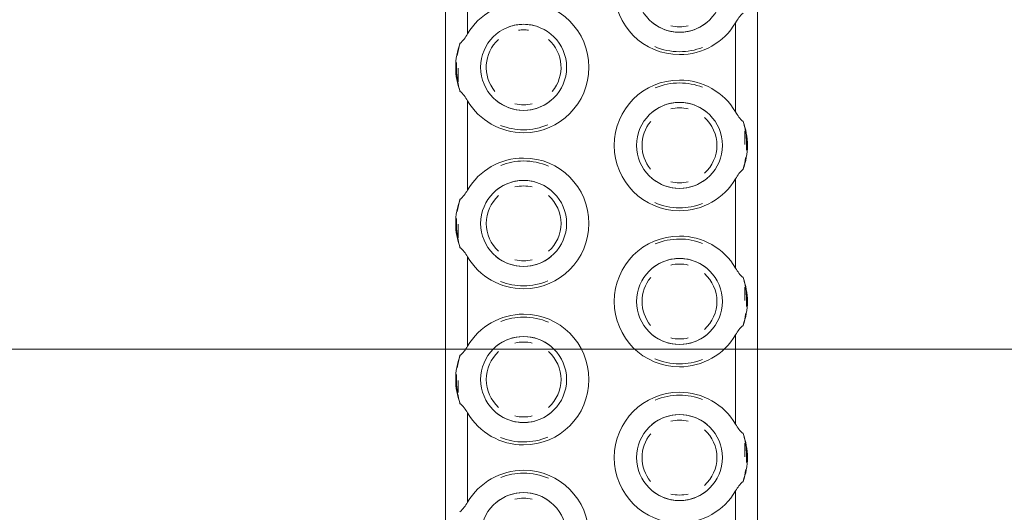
# Model space of a CAD drawing. Header units: millimetres. Extents: x 198345 to 441227, y -23587 to 80066.
# Tile 66 of 79: x 376374 to 376531, y 62554 to 62633. Entities that reach past the tile are written whole.
import ezdxf

# ---------------------------------------------------------------- set-up
doc = ezdxf.new("R2010")
doc.units = ezdxf.units.MM
doc.linetypes.add('Čerchovaná 20mm', pattern=[3000, 2000, -500, 0, -500])
doc.layers.add('CA_IMPORTY18', color=8, linetype='Continuous', lineweight=9)
doc.layers.add('CA_OSY', color=5, linetype='Continuous', lineweight=9)

# ---------------------------------------------------------------- blocks, each defined once
blk = doc.blocks.new('ocelová kce final - 11542_003_OK-HALA_TaO-2_ET_AciS_2025-05-29_upr_dwg-2597525-PŮDORYS _6_160 _ vestavek V9')
at = {"layer": 'CA_IMPORTY18', "color": 57}
for p, q in [((264645, 62775), (264645, 62375)), ((264645, 62775), (264645, 62375)), ((264695, 62375), (264695, 62775)), ((264695, 62375), (264695, 62775)), ((264648.5, 62644.65), (264648.5, 62630.35)), ((264691.5, 62617.85), (264691.5, 62632.15)), ((264647, 62622.69), (264647, 62624.87)), ((264647, 62622.69), (264647, 62624.87)), ((264647, 62622.69), (264647, 62624.87)), ((264647, 62622.69), (264647, 62624.87)), ((264647, 62622.69), (264647, 62624.87)), ((264647, 62622.69), (264647, 62624.87)), ((264647, 62622.69), (264647, 62624.87)), ((264648.5, 62619.65), (264648.5, 62605.35)), ((264693, 62612.63), (264693, 62614.81)), ((264693, 62612.63), (264693, 62614.81)), ((264693, 62612.63), (264693, 62614.81)), ((264693, 62612.63), (264693, 62614.81)), ((264693, 62612.63), (264693, 62614.81)), ((264693, 62612.63), (264693, 62614.81)), ((264693, 62612.63), (264693, 62614.81)), ((264691.5, 62592.85), (264691.5, 62607.15)), ((264647, 62597.69), (264647, 62599.87)), ((264647, 62597.69), (264647, 62599.87)), ((264647, 62597.69), (264647, 62599.87)), ((264647, 62597.69), (264647, 62599.87)), ((264647, 62597.69), (264647, 62599.87)), ((264647, 62597.69), (264647, 62599.87)), ((264647, 62597.69), (264647, 62599.87)), ((264648.5, 62594.65), (264648.5, 62580.35)), ((264693, 62587.63), (264693, 62589.81)), ((264693, 62587.63), (264693, 62589.81)), ((264693, 62587.63), (264693, 62589.81)), ((264693, 62587.63), (264693, 62589.81)), ((264693, 62587.63), (264693, 62589.81)), ((264693, 62587.63), (264693, 62589.81)), ((264693, 62587.63), (264693, 62589.81)), ((264691.5, 62567.85), (264691.5, 62582.15)), ((264647, 62572.91), (264647, 62574.87)), ((264647, 62572.91), (264647, 62574.87)), ((264647, 62572.91), (264647, 62574.87)), ((264647, 62572.91), (264647, 62574.87)), ((264647, 62572.91), (264647, 62574.87)), ((264647, 62572.91), (264647, 62574.87)), ((264647, 62572.91), (264647, 62574.87)), ((264648.5, 62569.65), (264648.5, 62555.35)), ((264693, 62562.63), (264693, 62564.81)), ((264693, 62562.63), (264693, 62564.81)), ((264693, 62562.63), (264693, 62564.81)), ((264693, 62562.63), (264693, 62564.81)), ((264693, 62562.63), (264693, 62564.81)), ((264693, 62562.63), (264693, 62564.81)), ((264693, 62562.63), (264693, 62564.81)), ((264691.5, 62542.85), (264691.5, 62557.15))]:
    blk.add_line(p, q, dxfattribs=at)
for centre, radius, start, end in [((264682.5, 62637.5), 10.47, 90, 270), ((264682.5, 62637.5), 6.89, 90, 270), ((264682.5, 62637.5), 6.89, 270, 90), ((264657.5, 62625), 10.47, 90, 149.2519), ((264657.5, 62625), 10.47, 270, 90), ((264657.5, 62625), 6.89, 90, 270), ((264657.5, 62625), 6.89, 90, 110), ((264657.5, 62625), 6.89, 90, 110), ((264657.5, 62625), 6.89, 90, 110), ((264657.5, 62625), 6.89, 90, 110), ((264657.5, 62625), 6.89, 90, 110), ((264657.5, 62625), 6.89, 90, 110), ((264657.5, 62625), 6, 90, 97.7254), ((264657.5, 62625), 6, 90, 97.7254), ((264657.5, 62625), 6, 90, 97.7254), ((264657.5, 62625), 6, 90, 97.7254), ((264657.5, 62625), 6, 90, 97.7254), ((264657.5, 62625), 6, 90, 97.7254), ((264657.5, 62625), 6, 90, 97.7254), ((264657.5, 62625), 6.89, 270, 90), ((264657.5, 62625), 6.89, 70, 90), ((264657.5, 62625), 6.89, 70, 90), ((264657.5, 62625), 6.89, 70, 90), ((264657.5, 62625), 6.89, 70, 90), ((264657.5, 62625), 6.89, 70, 90), ((264657.5, 62625), 6.89, 70, 90), ((264657.5, 62625), 6, 82.2656, 90), ((264657.5, 62625), 6, 82.2656, 90), ((264657.5, 62625), 6, 82.2656, 90), ((264657.5, 62625), 6, 82.2656, 90), ((264657.5, 62625), 6, 82.2656, 90), ((264657.5, 62625), 6, 82.2656, 90), ((264657.5, 62625), 6, 82.2656, 90), ((264682.5, 62637.5), 6.89, 230, 270), ((264682.5, 62637.5), 6.89, 230, 270), ((264682.5, 62637.5), 6.89, 230, 270), ((264682.5, 62637.5), 6.89, 230, 270), ((264682.5, 62637.5), 6.89, 230, 270), ((264682.5, 62637.5), 6.89, 230, 270), ((264682.5, 62637.5), 6, 256.6284, 270), ((264682.5, 62637.5), 6, 256.6284, 270), ((264682.5, 62637.5), 6, 256.6284, 270), ((264682.5, 62637.5), 6, 256.6284, 270), ((264682.5, 62637.5), 6, 256.6284, 270), ((264682.5, 62637.5), 6, 256.6284, 270), ((264682.5, 62637.5), 6, 256.6284, 270), ((264682.5, 62637.5), 6.89, 270, 310), ((264682.5, 62637.5), 6.89, 270, 310), ((264682.5, 62637.5), 6.89, 270, 310), ((264682.5, 62637.5), 6.89, 270, 310), ((264682.5, 62637.5), 6.89, 270, 310), ((264682.5, 62637.5), 6.89, 270, 310), ((264682.5, 62637.5), 10.47, 270, 329.2519), ((264682.5, 62637.5), 6, 270, 283.3624), ((264682.5, 62637.5), 6, 270, 283.3624), ((264682.5, 62637.5), 6, 270, 283.3624), ((264682.5, 62637.5), 6, 270, 283.3624), ((264682.5, 62637.5), 6, 270, 283.3624), ((264682.5, 62637.5), 6, 270, 283.3624), ((264682.5, 62637.5), 6, 270, 283.3624), ((264657.5, 62625), 6, 131.8839, 219.9997), ((264657.5, 62625), 6, 131.8839, 219.9997), ((264657.5, 62625), 6, 131.8839, 219.9997), ((264657.5, 62625), 6, 131.8839, 219.9997), ((264657.5, 62625), 6, 131.8839, 219.9997), ((264657.5, 62625), 6, 131.8839, 219.9997), ((264657.5, 62625), 6, 131.8839, 219.9997), ((264657.5, 62625), 6, 319.9886, 48.1209), ((264657.5, 62625), 6, 319.9886, 48.1209), ((264657.5, 62625), 6, 319.9886, 48.1209), ((264657.5, 62625), 6, 319.9886, 48.1209), ((264657.5, 62625), 6, 319.9886, 48.1209), ((264657.5, 62625), 6, 319.9886, 48.1209), ((264657.5, 62625), 6, 319.9886, 48.1209), ((264657.5, 62625), 10.89, 159.3915, 200.6085), ((264682.5, 62637.5), 10, 246.5422, 270), ((264682.5, 62637.5), 10, 246.5422, 270), ((264682.5, 62637.5), 10, 246.5422, 270), ((264682.5, 62637.5), 10, 246.5422, 270), ((264682.5, 62637.5), 10, 246.5422, 270), ((264682.5, 62637.5), 10, 246.5422, 270), ((264682.5, 62637.5), 10, 246.5422, 270), ((264682.5, 62637.5), 10, 270, 291.5787), ((264682.5, 62637.5), 10, 270, 291.5787), ((264682.5, 62637.5), 10, 270, 291.5787), ((264682.5, 62637.5), 10, 270, 291.5787), ((264682.5, 62637.5), 10, 270, 291.5787), ((264682.5, 62637.5), 10, 270, 291.5787), ((264682.5, 62637.5), 10, 270, 291.5787), ((264682.5, 62612.5), 10.47, 90, 270), ((264682.5, 62612.5), 10, 90, 112.8565), ((264682.5, 62612.5), 10, 90, 112.8565), ((264682.5, 62612.5), 10, 90, 112.8565), ((264682.5, 62612.5), 10, 90, 112.8565), ((264682.5, 62612.5), 10, 90, 112.8565), ((264682.5, 62612.5), 10, 90, 112.8565), ((264682.5, 62612.5), 10, 90, 112.8565), ((264682.5, 62612.5), 10.47, 30.7481, 90), ((264682.5, 62612.5), 10, 68.4239, 90), ((264682.5, 62612.5), 10, 68.4239, 90), ((264682.5, 62612.5), 10, 68.4239, 90), ((264682.5, 62612.5), 10, 68.4239, 90), ((264682.5, 62612.5), 10, 68.4239, 90), ((264682.5, 62612.5), 10, 68.4239, 90), ((264682.5, 62612.5), 10, 68.4239, 90), ((264657.5, 62625), 10.47, 210.7481, 270), ((264657.5, 62625), 6.89, 230, 270), ((264657.5, 62625), 6.89, 230, 270), ((264657.5, 62625), 6.89, 230, 270), ((264657.5, 62625), 6.89, 230, 270), ((264657.5, 62625), 6.89, 230, 270), ((264657.5, 62625), 6.89, 230, 270), ((264657.5, 62625), 6, 256.6284, 270), ((264657.5, 62625), 6, 256.6284, 270), ((264657.5, 62625), 6, 256.6284, 270), ((264657.5, 62625), 6, 256.6284, 270), ((264657.5, 62625), 6, 256.6284, 270), ((264657.5, 62625), 6, 256.6284, 270), ((264657.5, 62625), 6, 256.6284, 270), ((264657.5, 62625), 6.89, 270, 310), ((264657.5, 62625), 6.89, 270, 310), ((264657.5, 62625), 6.89, 270, 310), ((264657.5, 62625), 6.89, 270, 310), ((264657.5, 62625), 6.89, 270, 310), ((264657.5, 62625), 6.89, 270, 310), ((264657.5, 62625), 6, 270, 283.3624), ((264657.5, 62625), 6, 270, 283.3624), ((264657.5, 62625), 6, 270, 283.3624), ((264657.5, 62625), 6, 270, 283.3624), ((264657.5, 62625), 6, 270, 283.3624), ((264657.5, 62625), 6, 270, 283.3624), ((264657.5, 62625), 6, 270, 283.3624), ((264682.5, 62612.5), 6.89, 90, 270), ((264682.5, 62612.5), 6.89, 90, 130), ((264682.5, 62612.5), 6.89, 90, 130), ((264682.5, 62612.5), 6.89, 90, 130), ((264682.5, 62612.5), 6.89, 90, 130), ((264682.5, 62612.5), 6.89, 90, 130), ((264682.5, 62612.5), 6.89, 90, 130), ((264682.5, 62612.5), 6, 90, 103.3624), ((264682.5, 62612.5), 6, 90, 103.3624), ((264682.5, 62612.5), 6, 90, 103.3624), ((264682.5, 62612.5), 6, 90, 103.3624), ((264682.5, 62612.5), 6, 90, 103.3624), ((264682.5, 62612.5), 6, 90, 103.3624), ((264682.5, 62612.5), 6, 90, 103.3624), ((264682.5, 62612.5), 6.89, 270, 90), ((264682.5, 62612.5), 6.89, 50, 90), ((264682.5, 62612.5), 6.89, 50, 90), ((264682.5, 62612.5), 6.89, 50, 90), ((264682.5, 62612.5), 6.89, 50, 90), ((264682.5, 62612.5), 6.89, 50, 90), ((264682.5, 62612.5), 6.89, 50, 90), ((264682.5, 62612.5), 6, 76.6284, 90), ((264682.5, 62612.5), 6, 76.6284, 90), ((264682.5, 62612.5), 6, 76.6284, 90), ((264682.5, 62612.5), 6, 76.6284, 90), ((264682.5, 62612.5), 6, 76.6284, 90), ((264682.5, 62612.5), 6, 76.6284, 90), ((264682.5, 62612.5), 6, 76.6284, 90), ((264682.5, 62612.5), 6, 311.8839, 48.1209), ((264682.5, 62612.5), 6, 311.8839, 48.1209), ((264682.5, 62612.5), 6, 311.8839, 48.1209), ((264682.5, 62612.5), 6, 311.8839, 48.1209), ((264682.5, 62612.5), 6, 311.8839, 48.1209), ((264682.5, 62612.5), 6, 311.8839, 48.1209), ((264682.5, 62612.5), 6, 311.8839, 48.1209), ((264657.5, 62625), 10, 248.3971, 270), ((264657.5, 62625), 10, 248.3971, 270), ((264657.5, 62625), 10, 248.3971, 270), ((264657.5, 62625), 10, 248.3971, 270), ((264657.5, 62625), 10, 248.3971, 270), ((264657.5, 62625), 10, 248.3971, 270), ((264657.5, 62625), 10, 248.3971, 270), ((264657.5, 62625), 10, 270, 292.8911), ((264657.5, 62625), 10, 270, 292.8911), ((264657.5, 62625), 10, 270, 292.8911), ((264657.5, 62625), 10, 270, 292.8911), ((264657.5, 62625), 10, 270, 292.8911), ((264657.5, 62625), 10, 270, 292.8911), ((264657.5, 62625), 10, 270, 292.8911), ((264682.5, 62612.5), 6, 140.3922, 219.5962), ((264682.5, 62612.5), 6, 140.3922, 219.5962), ((264682.5, 62612.5), 6, 140.3922, 219.5962), ((264682.5, 62612.5), 6, 140.3922, 219.5962), ((264682.5, 62612.5), 6, 140.3922, 219.5962), ((264682.5, 62612.5), 6, 140.3922, 219.5962), ((264682.5, 62612.5), 6, 140.3922, 219.5962), ((264682.5, 62612.5), 10.89, 339.3915, 20.6085), ((264657.5, 62600), 10.47, 90, 149.2519), ((264657.5, 62600), 10.47, 270, 90), ((264657.5, 62600), 10, 90, 111.5519), ((264657.5, 62600), 10, 90, 111.5519), ((264657.5, 62600), 10, 90, 111.5519), ((264657.5, 62600), 10, 90, 111.5519), ((264657.5, 62600), 10, 90, 111.5519), ((264657.5, 62600), 10, 90, 111.5519), ((264657.5, 62600), 10, 90, 111.5519), ((264657.5, 62600), 10, 66.5898, 90), ((264657.5, 62600), 10, 66.5898, 90), ((264657.5, 62600), 10, 66.5898, 90), ((264657.5, 62600), 10, 66.5898, 90), ((264657.5, 62600), 10, 66.5898, 90), ((264657.5, 62600), 10, 66.5898, 90), ((264657.5, 62600), 10, 66.5898, 90), ((264657.5, 62600), 6.89, 90, 270), ((264657.5, 62600), 6.89, 90, 130), ((264657.5, 62600), 6.89, 90, 130), ((264657.5, 62600), 6.89, 90, 130), ((264657.5, 62600), 6.89, 90, 130), ((264657.5, 62600), 6.89, 90, 130), ((264657.5, 62600), 6.89, 90, 130), ((264657.5, 62600), 6, 90, 103.3624), ((264657.5, 62600), 6, 90, 103.3624), ((264657.5, 62600), 6, 90, 103.3624), ((264657.5, 62600), 6, 90, 103.3624), ((264657.5, 62600), 6, 90, 103.3624), ((264657.5, 62600), 6, 90, 103.3624), ((264657.5, 62600), 6, 90, 103.3624), ((264657.5, 62600), 6.89, 270, 90), ((264657.5, 62600), 6.89, 50, 90), ((264657.5, 62600), 6.89, 50, 90), ((264657.5, 62600), 6.89, 50, 90), ((264657.5, 62600), 6.89, 50, 90), ((264657.5, 62600), 6.89, 50, 90), ((264657.5, 62600), 6.89, 50, 90), ((264657.5, 62600), 6, 76.6284, 90), ((264657.5, 62600), 6, 76.6284, 90), ((264657.5, 62600), 6, 76.6284, 90), ((264657.5, 62600), 6, 76.6284, 90), ((264657.5, 62600), 6, 76.6284, 90), ((264657.5, 62600), 6, 76.6284, 90), ((264657.5, 62600), 6, 76.6284, 90), ((264682.5, 62612.5), 6.89, 230, 270), ((264682.5, 62612.5), 6.89, 230, 270), ((264682.5, 62612.5), 6.89, 230, 270), ((264682.5, 62612.5), 6.89, 230, 270), ((264682.5, 62612.5), 6.89, 230, 270), ((264682.5, 62612.5), 6.89, 230, 270), ((264682.5, 62612.5), 6, 256.6284, 270), ((264682.5, 62612.5), 6, 256.6284, 270), ((264682.5, 62612.5), 6, 256.6284, 270), ((264682.5, 62612.5), 6, 256.6284, 270), ((264682.5, 62612.5), 6, 256.6284, 270), ((264682.5, 62612.5), 6, 256.6284, 270), ((264682.5, 62612.5), 6, 256.6284, 270), ((264682.5, 62612.5), 6.89, 270, 310), ((264682.5, 62612.5), 6.89, 270, 310), ((264682.5, 62612.5), 6.89, 270, 310), ((264682.5, 62612.5), 6.89, 270, 310), ((264682.5, 62612.5), 6.89, 270, 310), ((264682.5, 62612.5), 6.89, 270, 310), ((264682.5, 62612.5), 10.47, 270, 329.2519), ((264682.5, 62612.5), 6, 270, 283.3624), ((264682.5, 62612.5), 6, 270, 283.3624), ((264682.5, 62612.5), 6, 270, 283.3624), ((264682.5, 62612.5), 6, 270, 283.3624), ((264682.5, 62612.5), 6, 270, 283.3624), ((264682.5, 62612.5), 6, 270, 283.3624), ((264682.5, 62612.5), 6, 270, 283.3624), ((264657.5, 62600), 6, 131.8839, 228.1209), ((264657.5, 62600), 6, 131.8839, 228.1209), ((264657.5, 62600), 6, 131.8839, 228.1209), ((264657.5, 62600), 6, 131.8839, 228.1209), ((264657.5, 62600), 6, 131.8839, 228.1209), ((264657.5, 62600), 6, 131.8839, 228.1209), ((264657.5, 62600), 6, 131.8839, 228.1209), ((264657.5, 62600), 6, 311.8839, 48.1209), ((264657.5, 62600), 6, 311.8839, 48.1209), ((264657.5, 62600), 6, 311.8839, 48.1209), ((264657.5, 62600), 6, 311.8839, 48.1209), ((264657.5, 62600), 6, 311.8839, 48.1209), ((264657.5, 62600), 6, 311.8839, 48.1209), ((264657.5, 62600), 6, 311.8839, 48.1209), ((264657.5, 62600), 10.89, 159.3915, 200.6085), ((264682.5, 62612.5), 10, 246.5422, 270), ((264682.5, 62612.5), 10, 246.5422, 270), ((264682.5, 62612.5), 10, 246.5422, 270), ((264682.5, 62612.5), 10, 246.5422, 270), ((264682.5, 62612.5), 10, 246.5422, 270), ((264682.5, 62612.5), 10, 246.5422, 270), ((264682.5, 62612.5), 10, 246.5422, 270), ((264682.5, 62612.5), 10, 270, 291.5787), ((264682.5, 62612.5), 10, 270, 291.5787), ((264682.5, 62612.5), 10, 270, 291.5787), ((264682.5, 62612.5), 10, 270, 291.5787), ((264682.5, 62612.5), 10, 270, 291.5787), ((264682.5, 62612.5), 10, 270, 291.5787), ((264682.5, 62612.5), 10, 270, 291.5787), ((264682.5, 62587.5), 10.47, 90, 270), ((264682.5, 62587.5), 10.47, 30.7481, 90), ((264682.5, 62587.5), 10, 90, 112.8565), ((264682.5, 62587.5), 10, 90, 112.8565), ((264682.5, 62587.5), 10, 90, 112.8565), ((264682.5, 62587.5), 10, 90, 112.8565), ((264682.5, 62587.5), 10, 90, 112.8565), ((264682.5, 62587.5), 10, 90, 112.8565), ((264682.5, 62587.5), 10, 90, 112.8565), ((264682.5, 62587.5), 10, 68.4239, 90), ((264682.5, 62587.5), 10, 68.4239, 90), ((264682.5, 62587.5), 10, 68.4239, 90), ((264682.5, 62587.5), 10, 68.4239, 90), ((264682.5, 62587.5), 10, 68.4239, 90), ((264682.5, 62587.5), 10, 68.4239, 90), ((264682.5, 62587.5), 10, 68.4239, 90), ((264657.5, 62600), 10.47, 210.7481, 270), ((264657.5, 62600), 6.89, 230, 270), ((264657.5, 62600), 6.89, 230, 270), ((264657.5, 62600), 6.89, 230, 270), ((264657.5, 62600), 6.89, 230, 270), ((264657.5, 62600), 6.89, 230, 270), ((264657.5, 62600), 6.89, 230, 270), ((264657.5, 62600), 6.89, 270, 310), ((264657.5, 62600), 6.89, 270, 310), ((264657.5, 62600), 6.89, 270, 310), ((264657.5, 62600), 6.89, 270, 310), ((264657.5, 62600), 6.89, 270, 310), ((264657.5, 62600), 6.89, 270, 310), ((264657.5, 62600), 6, 256.6284, 270), ((264657.5, 62600), 6, 256.6284, 270), ((264657.5, 62600), 6, 256.6284, 270), ((264657.5, 62600), 6, 256.6284, 270), ((264657.5, 62600), 6, 256.6284, 270), ((264657.5, 62600), 6, 256.6284, 270), ((264657.5, 62600), 6, 256.6284, 270), ((264657.5, 62600), 6, 270, 283.3624), ((264657.5, 62600), 6, 270, 283.3624), ((264657.5, 62600), 6, 270, 283.3624), ((264657.5, 62600), 6, 270, 283.3624), ((264657.5, 62600), 6, 270, 283.3624), ((264657.5, 62600), 6, 270, 283.3624), ((264657.5, 62600), 6, 270, 283.3624), ((264682.5, 62587.5), 6.89, 90, 270), ((264682.5, 62587.5), 6.89, 90, 130), ((264682.5, 62587.5), 6.89, 90, 130), ((264682.5, 62587.5), 6.89, 90, 130), ((264682.5, 62587.5), 6.89, 90, 130), ((264682.5, 62587.5), 6.89, 90, 130), ((264682.5, 62587.5), 6.89, 90, 130), ((264682.5, 62587.5), 6, 90, 103.3624), ((264682.5, 62587.5), 6, 90, 103.3624), ((264682.5, 62587.5), 6, 90, 103.3624), ((264682.5, 62587.5), 6, 90, 103.3624), ((264682.5, 62587.5), 6, 90, 103.3624), ((264682.5, 62587.5), 6, 90, 103.3624), ((264682.5, 62587.5), 6, 90, 103.3624), ((264682.5, 62587.5), 6.89, 270, 90), ((264682.5, 62587.5), 6.89, 50, 90), ((264682.5, 62587.5), 6.89, 50, 90), ((264682.5, 62587.5), 6.89, 50, 90), ((264682.5, 62587.5), 6.89, 50, 90), ((264682.5, 62587.5), 6.89, 50, 90), ((264682.5, 62587.5), 6.89, 50, 90), ((264682.5, 62587.5), 6, 76.6284, 90), ((264682.5, 62587.5), 6, 76.6284, 90), ((264682.5, 62587.5), 6, 76.6284, 90), ((264682.5, 62587.5), 6, 76.6284, 90), ((264682.5, 62587.5), 6, 76.6284, 90), ((264682.5, 62587.5), 6, 76.6284, 90), ((264682.5, 62587.5), 6, 76.6284, 90), ((264682.5, 62587.5), 6, 311.8839, 48.1209), ((264682.5, 62587.5), 6, 311.8839, 48.1209), ((264682.5, 62587.5), 6, 311.8839, 48.1209), ((264682.5, 62587.5), 6, 311.8839, 48.1209), ((264682.5, 62587.5), 6, 311.8839, 48.1209), ((264682.5, 62587.5), 6, 311.8839, 48.1209), ((264682.5, 62587.5), 6, 311.8839, 48.1209), ((264657.5, 62600), 10, 248.3971, 270), ((264657.5, 62600), 10, 248.3971, 270), ((264657.5, 62600), 10, 248.3971, 270), ((264657.5, 62600), 10, 248.3971, 270), ((264657.5, 62600), 10, 248.3971, 270), ((264657.5, 62600), 10, 248.3971, 270), ((264657.5, 62600), 10, 248.3971, 270), ((264657.5, 62600), 10, 270, 292.8911), ((264657.5, 62600), 10, 270, 292.8911), ((264657.5, 62600), 10, 270, 292.8911), ((264657.5, 62600), 10, 270, 292.8911), ((264657.5, 62600), 10, 270, 292.8911), ((264657.5, 62600), 10, 270, 292.8911), ((264657.5, 62600), 10, 270, 292.8911), ((264682.5, 62587.5), 6, 140.3922, 219.5962), ((264682.5, 62587.5), 6, 140.3922, 219.5962), ((264682.5, 62587.5), 6, 140.3922, 219.5962), ((264682.5, 62587.5), 6, 140.3922, 219.5962), ((264682.5, 62587.5), 6, 140.3922, 219.5962), ((264682.5, 62587.5), 6, 140.3922, 219.5962), ((264682.5, 62587.5), 6, 140.3922, 219.5962), ((264682.5, 62587.5), 10.89, 339.3915, 20.6085), ((264657.5, 62575), 10.47, 90, 149.2519), ((264657.5, 62575), 10.47, 270, 90), ((264657.5, 62575), 10, 90, 111.5519), ((264657.5, 62575), 10, 90, 111.5519), ((264657.5, 62575), 10, 90, 111.5519), ((264657.5, 62575), 10, 90, 111.5519), ((264657.5, 62575), 10, 90, 111.5519), ((264657.5, 62575), 10, 90, 111.5519), ((264657.5, 62575), 10, 90, 111.5519), ((264657.5, 62575), 10, 66.5898, 90), ((264657.5, 62575), 10, 66.5898, 90), ((264657.5, 62575), 10, 66.5898, 90), ((264657.5, 62575), 10, 66.5898, 90), ((264657.5, 62575), 10, 66.5898, 90), ((264657.5, 62575), 10, 66.5898, 90), ((264657.5, 62575), 10, 66.5898, 90), ((264682.5, 62587.5), 6.89, 230, 270), ((264682.5, 62587.5), 6.89, 230, 270), ((264682.5, 62587.5), 6.89, 230, 270), ((264682.5, 62587.5), 6.89, 230, 270), ((264682.5, 62587.5), 6.89, 230, 270), ((264682.5, 62587.5), 6.89, 230, 270), ((264682.5, 62587.5), 6.89, 270, 310), ((264682.5, 62587.5), 6.89, 270, 310), ((264682.5, 62587.5), 6.89, 270, 310), ((264682.5, 62587.5), 6.89, 270, 310), ((264682.5, 62587.5), 6.89, 270, 310), ((264682.5, 62587.5), 6.89, 270, 310), ((264682.5, 62587.5), 10.47, 270, 329.2519), ((264657.5, 62575), 6.89, 90, 270), ((264657.5, 62575), 6.89, 90, 130), ((264657.5, 62575), 6.89, 90, 130), ((264657.5, 62575), 6.89, 90, 130), ((264657.5, 62575), 6.89, 90, 130), ((264657.5, 62575), 6.89, 90, 130), ((264657.5, 62575), 6.89, 90, 130), ((264657.5, 62575), 6, 90, 103.3624), ((264657.5, 62575), 6, 90, 103.3624), ((264657.5, 62575), 6, 90, 103.3624), ((264657.5, 62575), 6, 90, 103.3624), ((264657.5, 62575), 6, 90, 103.3624), ((264657.5, 62575), 6, 90, 103.3624), ((264657.5, 62575), 6, 90, 103.3624), ((264657.5, 62575), 6.89, 270, 90), ((264657.5, 62575), 6.89, 50, 90), ((264657.5, 62575), 6.89, 50, 90), ((264657.5, 62575), 6.89, 50, 90), ((264657.5, 62575), 6.89, 50, 90), ((264657.5, 62575), 6.89, 50, 90), ((264657.5, 62575), 6.89, 50, 90), ((264657.5, 62575), 6, 76.6284, 90), ((264657.5, 62575), 6, 76.6284, 90), ((264657.5, 62575), 6, 76.6284, 90), ((264657.5, 62575), 6, 76.6284, 90), ((264657.5, 62575), 6, 76.6284, 90), ((264657.5, 62575), 6, 76.6284, 90), ((264657.5, 62575), 6, 76.6284, 90), ((264682.5, 62587.5), 6, 256.6284, 270), ((264682.5, 62587.5), 6, 256.6284, 270), ((264682.5, 62587.5), 6, 256.6284, 270), ((264682.5, 62587.5), 6, 256.6284, 270), ((264682.5, 62587.5), 6, 256.6284, 270), ((264682.5, 62587.5), 6, 256.6284, 270), ((264682.5, 62587.5), 6, 256.6284, 270), ((264682.5, 62587.5), 6, 270, 283.3624), ((264682.5, 62587.5), 6, 270, 283.3624), ((264682.5, 62587.5), 6, 270, 283.3624), ((264682.5, 62587.5), 6, 270, 283.3624), ((264682.5, 62587.5), 6, 270, 283.3624), ((264682.5, 62587.5), 6, 270, 283.3624), ((264682.5, 62587.5), 6, 270, 283.3624), ((264657.5, 62575), 10.89, 159.3915, 200.6085), ((264657.5, 62575), 6, 131.8839, 228.1209), ((264657.5, 62575), 6, 131.8839, 228.1209), ((264657.5, 62575), 6, 131.8839, 228.1209), ((264657.5, 62575), 6, 131.8839, 228.1209), ((264657.5, 62575), 6, 131.8839, 228.1209), ((264657.5, 62575), 6, 131.8839, 228.1209), ((264657.5, 62575), 6, 131.8839, 228.1209), ((264657.5, 62575), 6, 311.8839, 48.1209), ((264657.5, 62575), 6, 311.8839, 48.1209), ((264657.5, 62575), 6, 311.8839, 48.1209), ((264657.5, 62575), 6, 311.8839, 48.1209), ((264657.5, 62575), 6, 311.8839, 48.1209), ((264657.5, 62575), 6, 311.8839, 48.1209), ((264657.5, 62575), 6, 311.8839, 48.1209), ((264682.5, 62587.5), 10, 246.5422, 270), ((264682.5, 62587.5), 10, 246.5422, 270), ((264682.5, 62587.5), 10, 246.5422, 270), ((264682.5, 62587.5), 10, 246.5422, 270), ((264682.5, 62587.5), 10, 246.5422, 270), ((264682.5, 62587.5), 10, 246.5422, 270), ((264682.5, 62587.5), 10, 246.5422, 270), ((264682.5, 62587.5), 10, 270, 291.5787), ((264682.5, 62587.5), 10, 270, 291.5787), ((264682.5, 62587.5), 10, 270, 291.5787), ((264682.5, 62587.5), 10, 270, 291.5787), ((264682.5, 62587.5), 10, 270, 291.5787), ((264682.5, 62587.5), 10, 270, 291.5787), ((264682.5, 62587.5), 10, 270, 291.5787), ((264682.5, 62562.5), 10.47, 90, 270), ((264682.5, 62562.5), 10, 90, 112.8565), ((264682.5, 62562.5), 10, 90, 112.8565), ((264682.5, 62562.5), 10, 90, 112.8565), ((264682.5, 62562.5), 10, 90, 112.8565), ((264682.5, 62562.5), 10, 90, 112.8565), ((264682.5, 62562.5), 10, 90, 112.8565), ((264682.5, 62562.5), 10, 90, 112.8565), ((264682.5, 62562.5), 10.47, 30.7481, 90), ((264682.5, 62562.5), 10, 68.4239, 90), ((264682.5, 62562.5), 10, 68.4239, 90), ((264682.5, 62562.5), 10, 68.4239, 90), ((264682.5, 62562.5), 10, 68.4239, 90), ((264682.5, 62562.5), 10, 68.4239, 90), ((264682.5, 62562.5), 10, 68.4239, 90), ((264682.5, 62562.5), 10, 68.4239, 90), ((264657.5, 62575), 10.47, 210.7481, 270), ((264657.5, 62575), 6.89, 230, 270), ((264657.5, 62575), 6.89, 230, 270), ((264657.5, 62575), 6.89, 230, 270), ((264657.5, 62575), 6.89, 230, 270), ((264657.5, 62575), 6.89, 230, 270), ((264657.5, 62575), 6.89, 230, 270), ((264657.5, 62575), 6.89, 270, 310), ((264657.5, 62575), 6.89, 270, 310), ((264657.5, 62575), 6.89, 270, 310), ((264657.5, 62575), 6.89, 270, 310), ((264657.5, 62575), 6.89, 270, 310), ((264657.5, 62575), 6.89, 270, 310), ((264682.5, 62562.5), 6.89, 90, 270), ((264682.5, 62562.5), 6.89, 90, 130), ((264682.5, 62562.5), 6.89, 90, 130), ((264682.5, 62562.5), 6.89, 90, 130), ((264682.5, 62562.5), 6.89, 90, 130), ((264682.5, 62562.5), 6.89, 90, 130), ((264682.5, 62562.5), 6.89, 90, 130), ((264682.5, 62562.5), 6.89, 270, 90), ((264682.5, 62562.5), 6.89, 50, 90), ((264682.5, 62562.5), 6.89, 50, 90), ((264682.5, 62562.5), 6.89, 50, 90), ((264682.5, 62562.5), 6.89, 50, 90), ((264682.5, 62562.5), 6.89, 50, 90), ((264682.5, 62562.5), 6.89, 50, 90), ((264657.5, 62575), 6, 256.6284, 270), ((264657.5, 62575), 6, 256.6284, 270), ((264657.5, 62575), 6, 256.6284, 270), ((264657.5, 62575), 6, 256.6284, 270), ((264657.5, 62575), 6, 256.6284, 270), ((264657.5, 62575), 6, 256.6284, 270), ((264657.5, 62575), 6, 256.6284, 270), ((264657.5, 62575), 6, 270, 283.3624), ((264657.5, 62575), 6, 270, 283.3624), ((264657.5, 62575), 6, 270, 283.3624), ((264657.5, 62575), 6, 270, 283.3624), ((264657.5, 62575), 6, 270, 283.3624), ((264657.5, 62575), 6, 270, 283.3624), ((264657.5, 62575), 6, 270, 283.3624), ((264682.5, 62562.5), 6, 90, 103.3624), ((264682.5, 62562.5), 6, 90, 103.3624), ((264682.5, 62562.5), 6, 90, 103.3624), ((264682.5, 62562.5), 6, 90, 103.3624), ((264682.5, 62562.5), 6, 90, 103.3624), ((264682.5, 62562.5), 6, 90, 103.3624), ((264682.5, 62562.5), 6, 90, 103.3624), ((264682.5, 62562.5), 6, 76.6284, 90), ((264682.5, 62562.5), 6, 76.6284, 90), ((264682.5, 62562.5), 6, 76.6284, 90), ((264682.5, 62562.5), 6, 76.6284, 90), ((264682.5, 62562.5), 6, 76.6284, 90), ((264682.5, 62562.5), 6, 76.6284, 90), ((264682.5, 62562.5), 6, 76.6284, 90), ((264682.5, 62562.5), 6, 140.3922, 219.5962), ((264682.5, 62562.5), 6, 140.3922, 219.5962), ((264682.5, 62562.5), 6, 140.3922, 219.5962), ((264682.5, 62562.5), 6, 140.3922, 219.5962), ((264682.5, 62562.5), 6, 140.3922, 219.5962), ((264682.5, 62562.5), 6, 140.3922, 219.5962), ((264682.5, 62562.5), 6, 140.3922, 219.5962), ((264682.5, 62562.5), 6, 311.8839, 48.1209), ((264682.5, 62562.5), 6, 311.8839, 48.1209), ((264682.5, 62562.5), 6, 311.8839, 48.1209), ((264682.5, 62562.5), 6, 311.8839, 48.1209), ((264682.5, 62562.5), 6, 311.8839, 48.1209), ((264682.5, 62562.5), 6, 311.8839, 48.1209), ((264682.5, 62562.5), 6, 311.8839, 48.1209), ((264682.5, 62562.5), 10.89, 339.3915, 20.6085), ((264657.5, 62575), 10, 248.3971, 270), ((264657.5, 62575), 10, 248.3971, 270), ((264657.5, 62575), 10, 248.3971, 270), ((264657.5, 62575), 10, 248.3971, 270), ((264657.5, 62575), 10, 248.3971, 270), ((264657.5, 62575), 10, 248.3971, 270), ((264657.5, 62575), 10, 248.3971, 270), ((264657.5, 62575), 10, 270, 292.8911), ((264657.5, 62575), 10, 270, 292.8911), ((264657.5, 62575), 10, 270, 292.8911), ((264657.5, 62575), 10, 270, 292.8911), ((264657.5, 62575), 10, 270, 292.8911), ((264657.5, 62575), 10, 270, 292.8911), ((264657.5, 62575), 10, 270, 292.8911), ((264657.5, 62550), 10.47, 90, 149.2519), ((264657.5, 62550), 10, 90, 111.5519), ((264657.5, 62550), 10, 90, 111.5519), ((264657.5, 62550), 10, 90, 111.5519), ((264657.5, 62550), 10, 90, 111.5519), ((264657.5, 62550), 10, 90, 111.5519), ((264657.5, 62550), 10, 90, 111.5519), ((264657.5, 62550), 10, 90, 111.5519), ((264657.5, 62550), 10.47, 270, 90), ((264657.5, 62550), 10, 66.5898, 90), ((264657.5, 62550), 10, 66.5898, 90), ((264657.5, 62550), 10, 66.5898, 90), ((264657.5, 62550), 10, 66.5898, 90), ((264657.5, 62550), 10, 66.5898, 90), ((264657.5, 62550), 10, 66.5898, 90), ((264657.5, 62550), 10, 66.5898, 90), ((264657.5, 62550), 6.89, 90, 270), ((264657.5, 62550), 6.89, 90, 130), ((264657.5, 62550), 6.89, 90, 130), ((264657.5, 62550), 6.89, 90, 130), ((264657.5, 62550), 6.89, 90, 130), ((264657.5, 62550), 6.89, 90, 130), ((264657.5, 62550), 6.89, 90, 130), ((264657.5, 62550), 6.89, 270, 90), ((264657.5, 62550), 6.89, 50, 90), ((264657.5, 62550), 6.89, 50, 90), ((264657.5, 62550), 6.89, 50, 90), ((264657.5, 62550), 6.89, 50, 90), ((264657.5, 62550), 6.89, 50, 90), ((264657.5, 62550), 6.89, 50, 90), ((264682.5, 62562.5), 6.89, 230, 270), ((264682.5, 62562.5), 6.89, 230, 270), ((264682.5, 62562.5), 6.89, 230, 270), ((264682.5, 62562.5), 6.89, 230, 270), ((264682.5, 62562.5), 6.89, 230, 270), ((264682.5, 62562.5), 6.89, 230, 270), ((264682.5, 62562.5), 6.89, 270, 310), ((264682.5, 62562.5), 6.89, 270, 310), ((264682.5, 62562.5), 6.89, 270, 310), ((264682.5, 62562.5), 6.89, 270, 310), ((264682.5, 62562.5), 6.89, 270, 310), ((264682.5, 62562.5), 6.89, 270, 310), ((264682.5, 62562.5), 10.47, 270, 329.2519), ((264657.5, 62550), 6, 90, 103.3624), ((264657.5, 62550), 6, 90, 103.3624), ((264657.5, 62550), 6, 90, 103.3624), ((264657.5, 62550), 6, 90, 103.3624), ((264657.5, 62550), 6, 90, 103.3624), ((264657.5, 62550), 6, 90, 103.3624), ((264657.5, 62550), 6, 90, 103.3624), ((264657.5, 62550), 6, 76.6284, 90), ((264657.5, 62550), 6, 76.6284, 90), ((264657.5, 62550), 6, 76.6284, 90), ((264657.5, 62550), 6, 76.6284, 90), ((264657.5, 62550), 6, 76.6284, 90), ((264657.5, 62550), 6, 76.6284, 90), ((264657.5, 62550), 6, 76.6284, 90), ((264682.5, 62562.5), 6, 256.6284, 270), ((264682.5, 62562.5), 6, 256.6284, 270), ((264682.5, 62562.5), 6, 256.6284, 270), ((264682.5, 62562.5), 6, 256.6284, 270), ((264682.5, 62562.5), 6, 256.6284, 270), ((264682.5, 62562.5), 6, 256.6284, 270), ((264682.5, 62562.5), 6, 256.6284, 270), ((264682.5, 62562.5), 6, 270, 283.3624), ((264682.5, 62562.5), 6, 270, 283.3624), ((264682.5, 62562.5), 6, 270, 283.3624), ((264682.5, 62562.5), 6, 270, 283.3624), ((264682.5, 62562.5), 6, 270, 283.3624), ((264682.5, 62562.5), 6, 270, 283.3624), ((264682.5, 62562.5), 6, 270, 283.3624)]:
    blk.add_arc(centre, radius, start, end, dxfattribs=at)
for points in [[(264691.5, 62632.15), (264691.66, 62632.45), (264692.01, 62632.99), (264692.45, 62633.45), (264692.7, 62633.67)], [(264647.3, 62628.83), (264647.54, 62629.05), (264647.99, 62629.51), (264648.35, 62630.06), (264648.5, 62630.35)], [(264646.87, 62626.89), (264646.96, 62627.55), (264647.1, 62628.19), (264647.3, 62628.83)], [(264646.8, 62623.7), (264646.73, 62624.39), (264646.72, 62625.09), (264646.76, 62625.78)], [(264646.8, 62623.7), (264646.73, 62624.39), (264646.72, 62625.09), (264646.76, 62625.78)], [(264646.8, 62623.7), (264646.73, 62624.39), (264646.72, 62625.09), (264646.76, 62625.78)], [(264646.8, 62623.7), (264646.73, 62624.39), (264646.72, 62625.09), (264646.76, 62625.78)], [(264646.8, 62623.7), (264646.73, 62624.39), (264646.72, 62625.09), (264646.76, 62625.78)], [(264646.8, 62623.7), (264646.73, 62624.39), (264646.72, 62625.09), (264646.76, 62625.78)], [(264648.5, 62619.65), (264648.35, 62619.94), (264647.99, 62620.49), (264647.54, 62620.96), (264647.3, 62621.17)], [(264692.7, 62616.33), (264692.45, 62616.55), (264692.01, 62617.01), (264691.66, 62617.55), (264691.5, 62617.85)], [(264693.2, 62613.8), (264693.27, 62613.11), (264693.28, 62612.41), (264693.24, 62611.72)], [(264693.2, 62613.8), (264693.27, 62613.11), (264693.28, 62612.41), (264693.24, 62611.72)], [(264693.2, 62613.8), (264693.27, 62613.11), (264693.28, 62612.41), (264693.24, 62611.72)], [(264693.2, 62613.8), (264693.27, 62613.11), (264693.28, 62612.41), (264693.24, 62611.72)], [(264693.2, 62613.8), (264693.27, 62613.11), (264693.28, 62612.41), (264693.24, 62611.72)], [(264693.2, 62613.8), (264693.27, 62613.11), (264693.28, 62612.41), (264693.24, 62611.72)], [(264693.13, 62610.61), (264693.04, 62609.95), (264692.9, 62609.31), (264692.7, 62608.67)], [(264691.5, 62607.15), (264691.66, 62607.45), (264692.01, 62607.99), (264692.45, 62608.45), (264692.7, 62608.67)], [(264647.3, 62603.83), (264647.54, 62604.05), (264647.99, 62604.51), (264648.35, 62605.06), (264648.5, 62605.35)], [(264646.87, 62601.89), (264646.96, 62602.55), (264647.1, 62603.19), (264647.3, 62603.83)], [(264646.8, 62598.7), (264646.73, 62599.39), (264646.72, 62600.09), (264646.76, 62600.78)], [(264646.8, 62598.7), (264646.73, 62599.39), (264646.72, 62600.09), (264646.76, 62600.78)], [(264646.8, 62598.7), (264646.73, 62599.39), (264646.72, 62600.09), (264646.76, 62600.78)], [(264646.8, 62598.7), (264646.73, 62599.39), (264646.72, 62600.09), (264646.76, 62600.78)], [(264646.8, 62598.7), (264646.73, 62599.39), (264646.72, 62600.09), (264646.76, 62600.78)], [(264646.8, 62598.7), (264646.73, 62599.39), (264646.72, 62600.09), (264646.76, 62600.78)], [(264648.5, 62594.65), (264648.35, 62594.94), (264647.99, 62595.49), (264647.54, 62595.96), (264647.3, 62596.17)], [(264692.7, 62591.33), (264692.45, 62591.55), (264692.01, 62592.01), (264691.66, 62592.55), (264691.5, 62592.85)], [(264693.2, 62588.8), (264693.27, 62588.11), (264693.28, 62587.41), (264693.24, 62586.72)], [(264693.2, 62588.8), (264693.27, 62588.11), (264693.28, 62587.41), (264693.24, 62586.72)], [(264693.2, 62588.8), (264693.27, 62588.11), (264693.28, 62587.41), (264693.24, 62586.72)], [(264693.2, 62588.8), (264693.27, 62588.11), (264693.28, 62587.41), (264693.24, 62586.72)], [(264693.2, 62588.8), (264693.27, 62588.11), (264693.28, 62587.41), (264693.24, 62586.72)], [(264693.2, 62588.8), (264693.27, 62588.11), (264693.28, 62587.41), (264693.24, 62586.72)], [(264693.13, 62585.61), (264693.04, 62584.95), (264692.9, 62584.31), (264692.7, 62583.67)], [(264691.5, 62582.15), (264691.66, 62582.45), (264692.01, 62582.99), (264692.45, 62583.45), (264692.7, 62583.67)], [(264646.87, 62576.89), (264646.96, 62577.55), (264647.1, 62578.19), (264647.3, 62578.83)], [(264647.3, 62578.83), (264647.54, 62579.05), (264647.99, 62579.51), (264648.35, 62580.06), (264648.5, 62580.35)], [(264646.8, 62573.7), (264646.73, 62574.39), (264646.72, 62575.09), (264646.76, 62575.78)], [(264646.8, 62573.7), (264646.73, 62574.39), (264646.72, 62575.09), (264646.76, 62575.78)], [(264646.8, 62573.7), (264646.73, 62574.39), (264646.72, 62575.09), (264646.76, 62575.78)], [(264646.8, 62573.7), (264646.73, 62574.39), (264646.72, 62575.09), (264646.76, 62575.78)], [(264646.8, 62573.7), (264646.73, 62574.39), (264646.72, 62575.09), (264646.76, 62575.78)], [(264646.8, 62573.7), (264646.73, 62574.39), (264646.72, 62575.09), (264646.76, 62575.78)], [(264648.5, 62569.65), (264648.35, 62569.94), (264647.99, 62570.49), (264647.54, 62570.96), (264647.3, 62571.17)], [(264692.7, 62566.33), (264692.45, 62566.55), (264692.01, 62567.01), (264691.66, 62567.55), (264691.5, 62567.85)], [(264693.2, 62563.8), (264693.27, 62563.11), (264693.28, 62562.41), (264693.24, 62561.72)], [(264693.2, 62563.8), (264693.27, 62563.11), (264693.28, 62562.41), (264693.24, 62561.72)], [(264693.2, 62563.8), (264693.27, 62563.11), (264693.28, 62562.41), (264693.24, 62561.72)], [(264693.2, 62563.8), (264693.27, 62563.11), (264693.28, 62562.41), (264693.24, 62561.72)], [(264693.2, 62563.8), (264693.27, 62563.11), (264693.28, 62562.41), (264693.24, 62561.72)], [(264693.2, 62563.8), (264693.27, 62563.11), (264693.28, 62562.41), (264693.24, 62561.72)], [(264693.13, 62560.61), (264693.04, 62559.95), (264692.9, 62559.31), (264692.7, 62558.67)], [(264691.5, 62557.15), (264691.66, 62557.45), (264692.01, 62557.99), (264692.45, 62558.45), (264692.7, 62558.67)], [(264647.3, 62553.83), (264647.54, 62554.05), (264647.99, 62554.51), (264648.35, 62555.06), (264648.5, 62555.35)]]:
    blk.add_open_spline(points, degree=3, dxfattribs=at)
for points, knots in [([(264647.3, 62621.17), (264647.04, 62622), (264646.75, 62623.52), (264646.72, 62625.09), (264646.76, 62625.78)], [0, 0, 0, 0, 0.3333333, 0.5994517, 0.5994517, 0.5994517, 0.5994517]), ([(264692.7, 62616.33), (264692.96, 62615.5), (264693.25, 62613.98), (264693.28, 62612.41), (264693.24, 62611.72)], [0, 0, 0, 0, 0.3333333, 0.599452, 0.599452, 0.599452, 0.599452]), ([(264647.3, 62596.17), (264647.04, 62597), (264646.75, 62598.52), (264646.72, 62600.09), (264646.76, 62600.78)], [0, 0, 0, 0, 0.3333333, 0.5994517, 0.5994517, 0.5994517, 0.5994517]), ([(264692.7, 62591.33), (264692.96, 62590.5), (264693.25, 62588.98), (264693.28, 62587.41), (264693.24, 62586.72)], [0, 0, 0, 0, 0.3333333, 0.599452, 0.599452, 0.599452, 0.599452]), ([(264647.3, 62571.17), (264647.04, 62572), (264646.75, 62573.52), (264646.72, 62575.09), (264646.76, 62575.78)], [0, 0, 0, 0, 0.3333333, 0.5994517, 0.5994517, 0.5994517, 0.5994517]), ([(264692.7, 62566.33), (264692.96, 62565.5), (264693.25, 62563.98), (264693.28, 62562.41), (264693.24, 62561.72)], [0, 0, 0, 0, 0.3333333, 0.599452, 0.599452, 0.599452, 0.599452])]:
    blk.add_open_spline(points, degree=3, knots=knots, dxfattribs=at)
blk = doc.blocks.new('ocelová kce final - ocelová kce final-2597615-PŮDORYS _6_160 _ vestavek V9')
blk.add_blockref('ocelová kce final - 11542_003_OK-HALA_TaO-2_ET_AciS_2025-05-29_upr_dwg-2597525-PŮDORYS _6_160 _ vestavek V9', (0, 0))

msp = doc.modelspace()

# ---------------------------------------------------------------- linework, layer by layer
at = {"layer": 'CA_OSY', "linetype": 'Čerchovaná 20mm'}
msp.add_line((310014.06, 62579.87), (407602.91, 62579.87), dxfattribs=at)

# ---------------------------------------------------------------- block references
at = {"layer": 'CA_IMPORTY18', "color": 57}
msp.add_blockref('ocelová kce final - ocelová kce final-2597615-PŮDORYS _6_160 _ vestavek V9', (111796.82, 0), dxfattribs=at)

doc.saveas('drawing.dxf')
